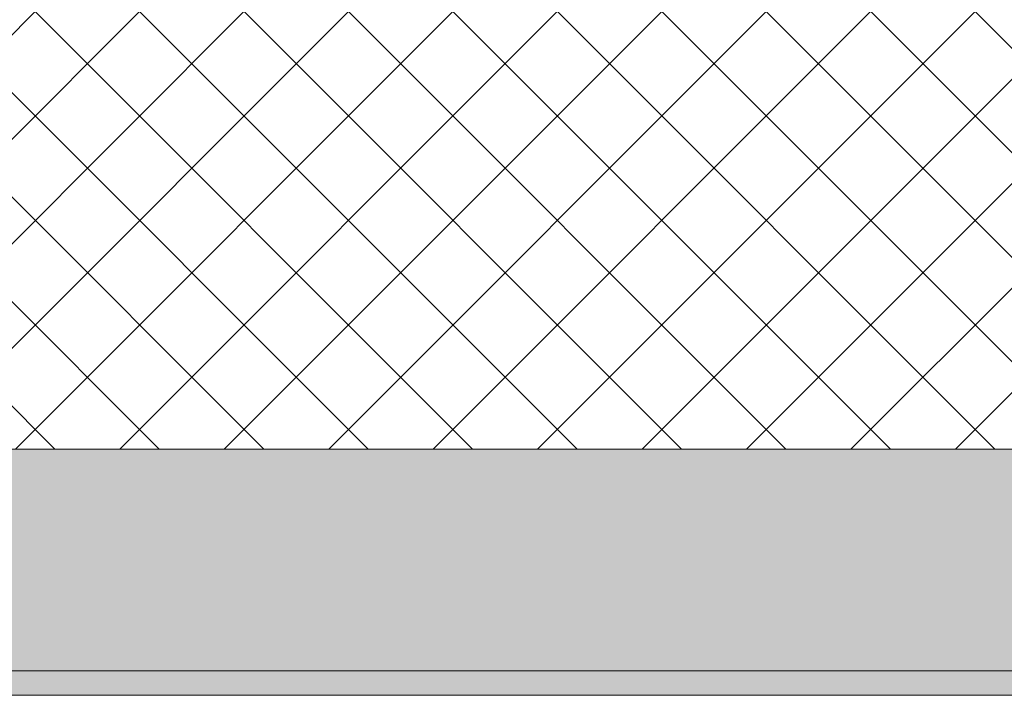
# Model space of a CAD drawing. Header units: millimetres. Extents: x -40968 to 13979, y -19284 to 4746.
# Tile 54 of 234: x -21029 to -20629, y -1699 to -1425. Entities that reach past the tile are written whole.
import ezdxf

# ---------------------------------------------------------------- set-up
doc = ezdxf.new("R2010")
doc.units = ezdxf.units.MM
doc.header["$MEASUREMENT"] = 0
doc.layers.add('12_FAÇ_Façana', color=7, linetype='Continuous')
doc.layers.add('12_FAÇ_Façana_Pluma_Nº__102', color=7, linetype='Continuous', lineweight=5, true_color=0xcccccc)
doc.layers.add('12_FAÇ_Façana_Pluma_Nº__174', color=7, linetype='Continuous', lineweight=13, true_color=0xe4ad2c)
doc.layers.add('12_FAÇ_Façana_Pluma_Nº__7', color=7, linetype='Continuous', lineweight=5)

# ---------------------------------------------------------------- blocks, each defined once
blk = doc.blocks.new('Muro_14_1', base_point=(-24166.43, -1193.98))
at = {"layer": '12_FAÇ_Façana_Pluma_Nº__102', "linetype": 'Continuous', "lineweight": 0, "true_color": 0xe5e5e5}
for points in [[(-21871.11, -1598.98), (-23038.42, -1598.98), (-23038.42, -1688.98), (-20233.93, -1688.98), (-20233.93, -1598.98), (-21518.13, -1598.98), (-21518.13, -1638.98), (-21871.11, -1638.98)], [(-24166.43, -1698.98), (-20233.93, -1698.98), (-20233.93, -1688.98), (-24166.43, -1688.98)]]:
    blk.add_hatch(color=254, dxfattribs=at).paths.add_polyline_path(points)
at = {"layer": '12_FAÇ_Façana_Pluma_Nº__174', "linetype": 'Continuous', "lineweight": 13, "true_color": 0xe4ad2c}
h = blk.add_hatch(dxfattribs=at)
h.set_pattern_fill('SATE_Aislamiento_0001', color=42, style=0, pattern_type=2)
h.set_pattern_definition([(45, (0, 0), (-21.213203, 21.213203), []), (135, (0, 0), (21.213203, 21.213203), [])])
h.paths.add_polyline_path([(-21518.13, -1598.98), (-20233.93, -1598.98), (-20233.93, -1418.98), (-21518.13, -1418.98)])
at = {"layer": '12_FAÇ_Façana_Pluma_Nº__7', "color": 7, "linetype": 'Continuous', "lineweight": 5}
for p, q in [((-21518.13, -1598.98), (-20233.93, -1598.98)), ((-23038.42, -1688.98), (-20233.93, -1688.98))]:
    blk.add_line(p, q, dxfattribs=at)
at = {"layer": '12_FAÇ_Façana_Pluma_Nº__7', "color": 7, "linetype": 'Continuous', "lineweight": 5, "flags": 128}
blk.add_lwpolyline([(-24166.43, -1698.98), (-20233.93, -1698.98)], dxfattribs=at)

msp = doc.modelspace()

# ---------------------------------------------------------------- block references
at = {"layer": '12_FAÇ_Façana', "color": 7, "lineweight": 20}
msp.add_blockref('Muro_14_1', (-24166.43, -1193.98), dxfattribs=at)

doc.saveas('drawing.dxf')
